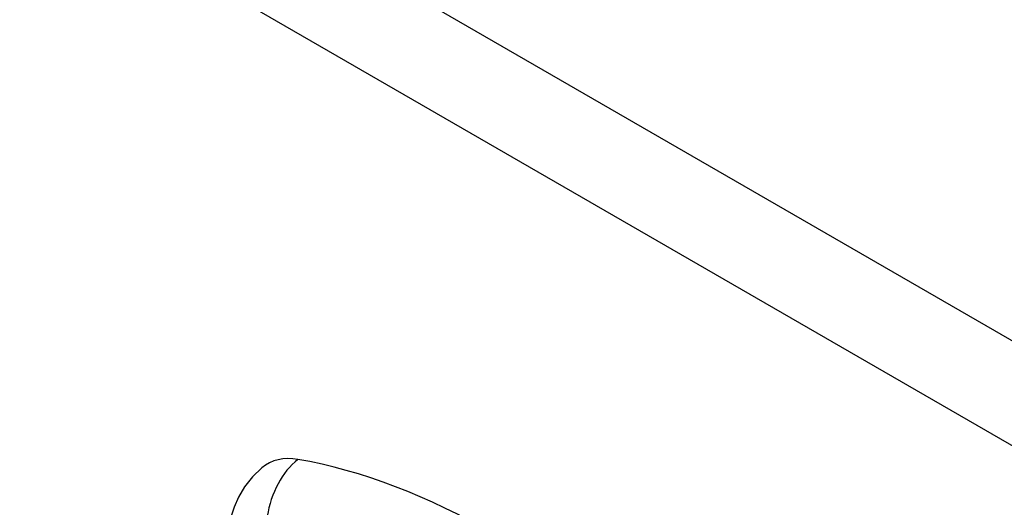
# Model space of a CAD drawing. Header units: inches. Extents: x 23 to 567, y 61 to 264.
# Tile 204 of 256: x 522.109 to 523.625, y 233.091 to 233.842. Entities that reach past the tile are written whole.
import ezdxf

# ---------------------------------------------------------------- set-up
doc = ezdxf.new("R2010")
doc.units = ezdxf.units.IN
doc.header["$MEASUREMENT"] = 0
doc.layers.add('Visible Edges(ANSI)', color=7, linetype='Continuous', lineweight=25)
doc.layers.add('Visible Tangent Edges(ANSI)', color=7, linetype='Continuous', lineweight=25)

msp = doc.modelspace()

# ---------------------------------------------------------------- linework, layer by layer
at = {"layer": 'Visible Edges(ANSI)', "flags": 128}
for points in [[(522.4819, 233.152), (522.4673, 233.1379), (522.4553, 233.1226), (522.4461, 233.1068), (522.4393, 233.0911)], [(522.4393, 233.0911), (522.4264, 233.0531), (522.4153, 233.0139), (522.406, 232.9736), (522.3985, 232.9324), (522.3926, 232.8903), (522.3885, 232.8473), (522.386, 232.8035), (522.3852, 232.759), (522.386, 232.7138), (522.3884, 232.668), (522.3925, 232.6216), (522.3981, 232.5748), (522.4052, 232.5275), (522.4139, 232.4799), (522.4241, 232.432), (522.4358, 232.3839)]]:
    msp.add_lwpolyline(points, dxfattribs=at)
at = {"layer": 'Visible Edges(ANSI)'}
for centre, major_axis, start_param, end_param in [((522.5788, 233.0044), (-0.0886, 0.1534), 5.834048, 6.381985), ((522.8406, 231.9884), (-0.6496, 1.1252), 5.161526, 5.834048)]:
    msp.add_ellipse(centre, major_axis=major_axis, ratio=0.57735, start_param=start_param, end_param=end_param, dxfattribs=at)
at = {"layer": 'Visible Tangent Edges(ANSI)'}
for p, q in [((519.9865, 235.4551), (557.891, 213.5709)), ((557.821, 213.4497), (519.9165, 235.3338))]:
    msp.add_line(p, q, dxfattribs=at)
msp.add_ellipse((522.5763, 233.0655), major_axis=(-0.0202, -0.1164), ratio=0.735518, start_param=3.83087, end_param=4.73923, dxfattribs=at)

doc.saveas('drawing.dxf')
